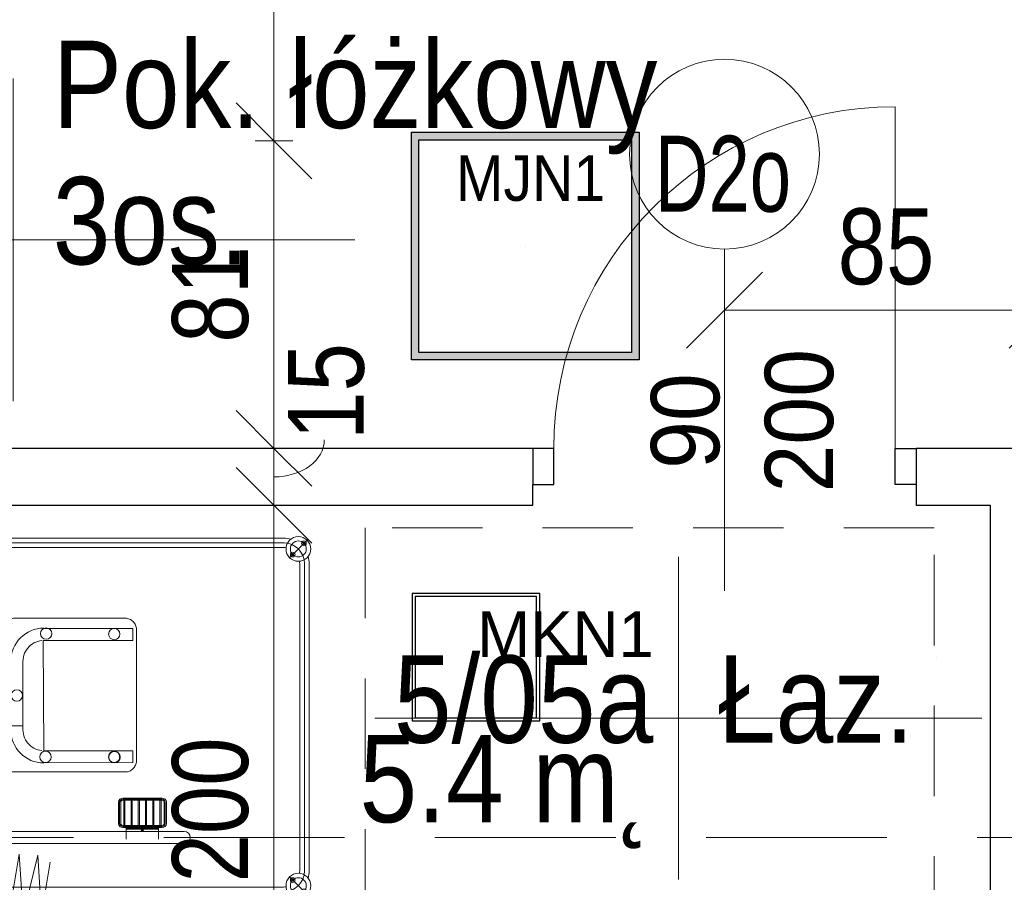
# Model space of a CAD drawing. Header units: centimetres. Extents: x -1631 to 21770, y -8842 to 3590.
# Tile 144 of 150: x 765 to 1024, y 2329 to 2556. Entities that reach past the tile are written whole.
import ezdxf

# ---------------------------------------------------------------- set-up
doc = ezdxf.new("R2010")
doc.units = ezdxf.units.CM
doc.linetypes.add('Ponad', pattern=[39.688, 23.813, -15.875])
doc.linetypes.add('Ukryte', pattern=[71.438, 47.625, -23.813])
for name, color, linetype, lineweight in [('A-ANNO-DIMS', 211, 'Continuous', 13), ('A-ANNO-DIMS-100', 211, 'Continuous', 13), ('A-ANNO-NOTE', 131, 'Continuous', 9), ('A-AREA-IDEN', 2, 'Continuous', 13), ('A-DETL-GENF', 92, 'Continuous', 9), ('A-DETL-HDLN', 90, 'Ukryte', 9), ('A-DETL-MEDM', 33, 'Continuous', 13), ('A-DOOR', 31, 'Continuous', 13), ('A-FLOR-OVHD', 1, 'Ponad', 9), ('A-WALL', 113, 'Continuous', 13), ('P-SANR-FIXT', 6, 'Continuous', 9)]:
    doc.layers.add(name, color=color, linetype=linetype, lineweight=lineweight)
doc.layers.add('E_oprawy', color=12, linetype='Continuous')
doc.styles.add('Arial', font='arial.ttf', dxfattribs={"width": 0.9, "height": 18})
doc.styles.add('Arial Narrow_5', font='ARIALN.TTF', dxfattribs={"height": 20})
doc.styles.add('Arial_1', font='arial.ttf', dxfattribs={"width": 0.7, "height": 20})
doc.styles.add('Arial_11', font='arial.ttf', dxfattribs={"width": 0.85, "height": 23})
doc.dimstyles.new('Diagonal_1_100__0__wewnętrzne', dxfattribs={"dimscale": 30.48, "dimtxt": 20.468619, "dimasz": 0.656168, "dimexe": 0.164042, "dimexo": 0.0625, "dimgap": 0.032808, "dimtad": 1, "dimdec": 0, "dimdsep": 46, "dimtxsty": 'Arial Narrow_5', "dimblk1": 'OBLIQUE', "dimblk2": 'OBLIQUE', "dimsah": 1, "dimcen": 0.09, "dimazin": 0, "dimtfac": 1, "dimtdec": 4, "dimtix": 1, "dimtmove": 1, "dimatfit": 3, "dimfxl": 0, "dimtvp": 1, "dimtolj": 1, "dimtzin": 0, "dimarcsym": 0})
doc.dimstyles.new('Diagonal_1_100__0__wewnętrzne_1', dxfattribs={"dimscale": 30.48, "dimtxt": 20.468619, "dimasz": 0.656168, "dimexe": 0.164042, "dimexo": 0.0625, "dimgap": 0.032808, "dimtad": 1, "dimdec": 0, "dimdsep": 46, "dimtxsty": 'Arial Narrow_5', "dimblk1": 'OBLIQUE', "dimblk2": 'OBLIQUE', "dimsah": 1, "dimcen": 0.09, "dimazin": 0, "dimtfac": 1, "dimtdec": 4, "dimtix": 1, "dimtmove": 0, "dimatfit": 3, "dimfxl": 0, "dimtvp": 1, "dimtolj": 1, "dimtzin": 0, "dimarcsym": 0})
doc.dimstyles.new('Diagonal_1_100__0__wewnętrzne_2', dxfattribs={"dimscale": 30.48, "dimtxt": 20.468619, "dimasz": 0.656168, "dimexe": 0.164042, "dimexo": 0.0625, "dimgap": 0.032808, "dimtad": 1, "dimdec": 0, "dimdsep": 46, "dimtxsty": 'Arial Narrow_5', "dimblk1": 'OBLIQUE', "dimblk2": 'OBLIQUE', "dimsah": 1, "dimcen": 0.09, "dimazin": 0, "dimtfac": 1, "dimtdec": 4, "dimtix": 1, "dimtmove": 2, "dimatfit": 3, "dimfxl": 0, "dimtvp": 1, "dimtolj": 1, "dimtzin": 0, "dimarcsym": 0})

# ---------------------------------------------------------------- blocks, each defined once
blk = doc.blocks.new('DRZWI 1S - automatyczna etykieta - Drzwi 90 _łazienkowe_-2401369-5_piętro III __10_50 m_ - stan projektowany')
at = {"layer": 'A-DETL-GENF'}
for p, q in [((-50.5, 7.5), (-50.5, -2)), ((-45, 7.5), (-50.5, 7.5)), ((-45, -2), (-45, 7.5)), ((50.5, 7.5), (45, 7.5)), ((45, 7.5), (45, -2)), ((50.5, -2), (50.5, 7.5)), ((-50.5, -2), (-45, -2)), ((45, -2), (50.5, -2))]:
    blk.add_line(p, q, dxfattribs=at)
at = {"layer": 'A-DETL-MEDM', "lineweight": 25}
for p, q in [((-45, 7.5), (-50.5, 7.5)), ((-50.5, 7.5), (-50.5, -2)), ((-45, -2), (-45, 7.5)), ((45, -2), (45, 7.5)), ((45, 7.5), (50.5, 7.5)), ((50.5, 7.5), (50.5, -2)), ((-50.5, -2), (-45, -2)), ((50.5, -2), (45, -2))]:
    blk.add_line(p, q, dxfattribs=at)
at = {"layer": 'A-DOOR'}
blk.add_line((45, 7.5), (45, 97.5), dxfattribs=at)
blk.add_arc((45, 7.5), 90, 90, 180, dxfattribs=at)
blk = doc.blocks.new('brodzik natryskowy dla N - Type 1-2359081-5_piętro III __10_50 m_ - stan projektowany')
at = {"layer": 'P-SANR-FIXT'}
for p, q in [((-44.73, -12.86), (-27.37, -14.39)), ((-42.55, -11.3), (-42.55, -11)), ((-36.05, -11.3), (-42.55, -11.3)), ((-40.55, -11.3), (-40.55, -95.8)), ((-39.3, -11), (-39.3, -95.8)), ((-38.05, -11.3), (-38.05, -95.8)), ((-36.05, -11), (-36.05, -11.3)), ((-26.61, -11.2), (-26.61, -69.6)), ((-23.41, -69.6), (-23.41, -11.2)), ((14.45, -11.52), (10.54, -11.52)), ((10.54, -11.52), (10.54, -20.79)), ((14.45, -11.52), (14.45, -20.79)), ((49.36, -11.3), (49.36, -11)), ((55.86, -11.3), (49.36, -11.3)), ((51.36, -11.3), (51.36, -95.8)), ((52.61, -11), (52.61, -96)), ((53.86, -11.3), (53.86, -95.8)), ((55.86, -11), (55.86, -11.3)), ((-27.37, -14.39), (-44.99, -15.67)), ((-28.14, -17.71), (-45.75, -19.5)), ((-44.99, -15.67), (-28.14, -17.71)), ((-45.75, -19.5), (-29.41, -21.8)), ((-29.41, -21.8), (-46.26, -23.33)), ((-46.26, -23.33), (-29.41, -26.14)), ((-7.23, -23.25), (-7.38, -23.5)), ((-7.05, -23.02), (-7.23, -23.25)), ((-6.85, -22.81), (-7.05, -23.02)), ((-6.64, -22.61), (-6.85, -22.81)), ((-6.41, -22.43), (-6.64, -22.61)), ((-6.17, -22.27), (-6.41, -22.43)), ((-5.92, -22.14), (-6.17, -22.27)), ((-5.66, -22.03), (-5.92, -22.14)), ((-5.39, -21.95), (-5.66, -22.03)), ((-5.12, -21.9), (-5.39, -21.95)), ((-4.84, -21.88), (-5.12, -21.9)), ((10.32, -21.88), (-4.84, -21.88)), ((10.54, -20.79), (14.45, -20.79)), ((14.44, -21.54), (10.55, -21.51)), ((13.8, -21.67), (11.19, -21.67)), ((11.19, -21.67), (11.19, -23.94)), ((13.8, -23.94), (13.8, -21.67)), ((30.14, -21.88), (14.73, -21.88)), ((30.36, -21.95), (30.1, -21.9)), ((30.62, -22.03), (30.14, -21.88)), ((30.87, -22.14), (30.62, -22.03)), ((31.12, -22.28), (30.87, -22.14)), ((31.36, -22.44), (31.12, -22.28)), ((31.59, -22.62), (31.36, -22.44)), ((31.81, -22.82), (31.59, -22.62)), ((32.01, -23.04), (31.81, -22.82)), ((32.19, -23.27), (32.01, -23.04)), ((32.35, -23.52), (32.19, -23.27)), ((-7.7, -24.28), (-7.74, -24.55)), ((-7.74, -24.55), (-7.74, -54.09)), ((-7.62, -24.01), (-7.7, -24.28)), ((-7.51, -23.75), (-7.62, -24.01)), ((-7.38, -23.5), (-7.51, -23.75)), ((-2.82, -26.45), (-2.2, -25.89)), ((-2.2, -25.89), (-1.53, -25.38)), ((-1.53, -25.38), (-0.81, -24.95)), ((-0.81, -24.95), (-0.05, -24.58)), ((-0.05, -24.58), (0.75, -24.29)), ((0.75, -24.29), (1.58, -24.07)), ((1.58, -24.07), (2.44, -23.94)), ((2.44, -23.94), (4.41, -23.89)), ((22.33, -23.94), (3.78, -23.89)), ((4.41, -23.89), (4.41, -27.12)), ((11.19, -23.94), (13.8, -23.94)), ((23.2, -24.07), (22.33, -23.94)), ((24.03, -24.29), (23.2, -24.07)), ((24.83, -24.58), (24.03, -24.29)), ((25.59, -24.95), (24.83, -24.58)), ((26.31, -25.38), (25.59, -24.95)), ((26.98, -25.89), (26.31, -25.38)), ((27.59, -26.45), (26.98, -25.89)), ((32.49, -23.77), (32.35, -23.52)), ((32.6, -24.04), (32.49, -23.77)), ((32.68, -24.31), (32.6, -24.04)), ((32.74, -24.58), (32.68, -24.31)), ((32.74, -24.86), (32.74, -24.58)), ((32.74, -54.38), (32.74, -24.86)), ((-29.41, -26.14), (-45.5, -27.16)), ((-45.5, -27.16), (-29.67, -31)), ((-4.68, -29.22), (-4.32, -28.45)), ((-4.32, -28.45), (-3.88, -27.74)), ((-3.88, -27.74), (-3.38, -27.07)), ((-3.38, -27.07), (-2.82, -26.45)), ((-0.12, -28.38), (-0.51, -28.74)), ((0.31, -28.06), (-0.12, -28.38)), ((0.76, -27.79), (0.31, -28.06)), ((1.25, -27.55), (0.76, -27.79)), ((1.76, -27.36), (1.25, -27.55)), ((2.29, -27.23), (1.76, -27.36)), ((2.84, -27.14), (2.29, -27.23)), ((3.4, -27.11), (2.84, -27.14)), ((4.41, -27.12), (3.4, -27.11)), ((3.78, -27.12), (21.37, -27.12)), ((21.37, -27.12), (21.94, -27.14)), ((21.94, -27.14), (22.49, -27.23)), ((22.49, -27.23), (23.02, -27.36)), ((23.02, -27.36), (23.53, -27.55)), ((23.53, -27.55), (24.01, -27.79)), ((24.01, -27.79), (24.47, -28.06)), ((24.47, -28.06), (24.89, -28.38)), ((24.89, -28.38), (25.29, -28.74)), ((28.16, -27.07), (27.59, -26.45)), ((28.66, -27.74), (28.16, -27.07)), ((29.09, -28.45), (28.66, -27.74)), ((29.46, -29.22), (29.09, -28.45)), ((-29.67, -31), (-44.99, -32.02)), ((-5.32, -31.71), (-5.19, -30.85)), ((-5.19, -30.85), (-4.98, -30.01)), ((-4.98, -30.01), (-4.68, -29.22)), ((-1.89, -31.01), (-2.03, -31.55)), ((-1.71, -30.51), (-1.89, -31.01)), ((-1.47, -30.02), (-1.71, -30.51)), ((-1.19, -29.56), (-1.47, -30.02)), ((-0.87, -29.14), (-1.19, -29.56)), ((-0.51, -28.74), (-0.87, -29.14)), ((25.29, -28.74), (25.65, -29.14)), ((25.65, -29.14), (25.96, -29.56)), ((25.96, -29.56), (26.24, -30.02)), ((26.24, -30.02), (26.48, -30.51)), ((26.48, -30.51), (26.66, -31.01)), ((26.66, -31.01), (26.8, -31.55)), ((29.75, -30.01), (29.46, -29.22)), ((29.97, -30.85), (29.75, -30.01)), ((30.1, -31.71), (29.97, -30.85)), ((-44.99, -32.02), (-31.46, -34.32)), ((-5.37, -32.6), (-5.32, -31.71)), ((-5.29, -56.03), (-5.37, -32.6)), ((26.92, -32.43), (-2.15, -32.63)), ((-2.15, -32.63), (-2.15, -56.03)), ((-2.03, -31.55), (-2.11, -32.1)), ((26.8, -31.55), (26.88, -32.1)), ((26.92, -56.03), (26.92, -32.43)), ((30.07, -32.63), (30.07, -56.03)), ((30.15, -32.6), (30.1, -31.71)), ((-5.23, -51), (-5.24, -51.15)), ((-5.24, -51.15), (-5.23, -51.29)), ((-5.21, -50.85), (-5.23, -51)), ((-5.23, -51.29), (-5.21, -51.44)), ((-5.18, -50.71), (-5.21, -50.85)), ((-5.21, -51.44), (-5.18, -51.58)), ((-5.13, -50.58), (-5.18, -50.71)), ((-5.18, -51.58), (-5.13, -51.71)), ((-5.07, -50.45), (-5.13, -50.58)), ((-5.13, -51.71), (-5.07, -51.84)), ((-4.99, -50.33), (-5.07, -50.45)), ((-5.07, -51.84), (-4.99, -51.96)), ((-4.91, -50.21), (-4.99, -50.33)), ((-4.81, -50.11), (-4.91, -50.21)), ((-4.71, -50.02), (-4.81, -50.11)), ((-4.6, -49.93), (-4.71, -50.02)), ((-4.48, -49.86), (-4.6, -49.93)), ((-4.35, -49.8), (-4.48, -49.86)), ((-4.21, -49.75), (-4.35, -49.8)), ((-4.07, -49.71), (-4.21, -49.75)), ((-3.93, -49.69), (-4.07, -49.71)), ((-3.78, -49.68), (-3.93, -49.69)), ((-3.48, -49.71), (-3.63, -49.69)), ((-3.34, -49.75), (-3.48, -49.71)), ((-3.21, -49.8), (-3.34, -49.75)), ((-3.08, -49.86), (-3.21, -49.8)), ((-2.96, -49.93), (-3.08, -49.86)), ((-2.85, -50.02), (-2.96, -49.93)), ((-2.74, -50.11), (-2.85, -50.02)), ((-2.65, -50.21), (-2.74, -50.11)), ((-2.56, -50.33), (-2.65, -50.21)), ((-2.49, -50.45), (-2.56, -50.33)), ((-2.56, -51.96), (-2.49, -51.84)), ((-2.43, -50.58), (-2.49, -50.45)), ((-2.49, -51.84), (-2.43, -51.71)), ((-2.38, -50.71), (-2.43, -50.58)), ((-2.43, -51.71), (-2.38, -51.58)), ((-2.34, -50.85), (-2.38, -50.71)), ((-2.38, -51.58), (-2.34, -51.44)), ((-2.32, -51), (-2.34, -50.85)), ((-2.34, -51.44), (-2.32, -51.29)), ((-2.31, -51.15), (-2.32, -51)), ((-2.32, -51.29), (-2.31, -51.15)), ((-22.41, -54.35), (-25.41, -54.35)), ((-22.81, -62.85), (-22.81, -54.35)), ((-22.61, -62.85), (-22.61, -54.35)), ((-22.41, -63.8), (-22.41, -53.4)), ((-22.11, -63.8), (-22.11, -53.4)), ((-21.81, -63.8), (-21.81, -53.4)), ((-21.81, -53.7), (-15.21, -53.7)), ((-21.81, -54), (-15.21, -54)), ((-21.31, -52.3), (-15.71, -52.3)), ((-21.31, -52.6), (-15.71, -52.6)), ((-21.31, -52.9), (-15.71, -52.9)), ((-15.21, -53.4), (-15.21, -63.8)), ((-14.91, -53.4), (-14.91, -63.8)), ((-14.61, -53.4), (-14.61, -63.8)), ((-7.74, -54.09), (-7.74, -54.37)), ((-7.74, -54.37), (-7.7, -54.64)), ((-4.99, -51.96), (-4.91, -52.08)), ((-4.91, -52.08), (-4.81, -52.18)), ((-4.81, -52.18), (-4.71, -52.27)), ((-4.71, -52.27), (-4.6, -52.36)), ((-4.6, -52.36), (-4.48, -52.43)), ((-4.48, -52.43), (-4.35, -52.49)), ((-4.35, -52.49), (-4.21, -52.54)), ((-4.21, -52.54), (-4.07, -52.58)), ((-4.07, -52.58), (-3.93, -52.6)), ((-3.93, -52.6), (-3.78, -52.61)), ((-3.78, -52.61), (-3.63, -52.6)), ((-3.63, -52.6), (-3.48, -52.58)), ((-3.48, -52.58), (-3.34, -52.54)), ((-3.34, -52.54), (-3.21, -52.49)), ((-3.21, -52.49), (-3.08, -52.43)), ((-3.08, -52.43), (-2.96, -52.36)), ((-2.96, -52.36), (-2.85, -52.27)), ((-2.85, -52.27), (-2.74, -52.18)), ((-2.74, -52.18), (-2.65, -52.08)), ((-2.65, -52.08), (-2.56, -51.96)), ((32.69, -54.67), (32.74, -54.38)), ((-21.81, -55.6), (-15.21, -55.6)), ((-21.81, -55.9), (-15.21, -55.9)), ((-7.7, -54.64), (-7.62, -54.91)), ((-7.62, -54.91), (-7.52, -55.18)), ((-7.52, -55.18), (-7.4, -55.43)), ((-7.4, -55.43), (-7.25, -55.67)), ((-7.25, -55.67), (-7.07, -55.9)), ((-7.07, -55.9), (-6.88, -56.11)), ((-6.88, -56.11), (-6.67, -56.31)), ((-6.67, -56.31), (-6.44, -56.49)), ((-6.44, -56.49), (-6.2, -56.64)), ((-6.2, -56.64), (-5.95, -56.77)), ((-5.95, -56.77), (-5.69, -56.88)), ((-5.69, -56.88), (-5.41, -56.96)), ((-5.41, -56.96), (-5.13, -57.01)), ((-2.15, -56.03), (-5.29, -56.03)), ((-5.13, -57.01), (29.82, -57.01)), ((26.92, -56.03), (30.07, -56.03)), ((29.82, -57.01), (30.1, -57.01)), ((30.1, -57.01), (30.38, -56.96)), ((30.38, -56.96), (30.65, -56.89)), ((30.65, -56.89), (30.92, -56.78)), ((30.92, -56.78), (31.17, -56.66)), ((31.17, -56.66), (31.41, -56.51)), ((31.41, -56.51), (31.64, -56.34)), ((31.64, -56.34), (31.85, -56.14)), ((31.85, -56.14), (32.05, -55.93)), ((32.05, -55.93), (32.22, -55.71)), ((32.22, -55.71), (32.38, -55.46)), ((32.38, -55.46), (32.51, -55.21)), ((32.51, -55.21), (32.61, -54.94)), ((32.61, -54.94), (32.69, -54.67)), ((-21.81, -57.5), (-15.21, -57.5)), ((-21.81, -57.8), (-15.21, -57.8)), ((-21.81, -59.4), (-15.21, -59.4)), ((-21.81, -59.7), (-15.21, -59.7)), ((-21.81, -61.3), (-15.21, -61.3)), ((-21.81, -61.6), (-15.21, -61.6)), ((-22.41, -62.85), (-25.41, -62.85)), ((-21.81, -63.2), (-15.21, -63.2)), ((-21.81, -63.5), (-15.21, -63.5)), ((-15.71, -64.3), (-21.31, -64.3)), ((-15.71, -64.6), (-21.31, -64.6)), ((-15.71, -64.9), (-21.31, -64.9)), ((-35.25, -97.25), (-40.13, -102.13)), ((48.56, -97.25), (53.43, -102.13)), ((47.11, -100.05), (-33.8, -100.05)), ((-33.8, -101.3), (47.11, -101.3)), ((47.11, -102.55), (-33.8, -102.55))]:
    blk.add_line(p, q, dxfattribs=at)
for centre, radius in [((12.42, -25.5), 1.5), ((-3.77, -33.05), 1.5), ((28.71, -33.24), 1.5), ((-3.85, -51.24), 1.5), ((28.59, -51.18), 1.5), ((-37.69, -99.69), 3.25), ((-37.69, -99.69), 2.1), ((-36.21, -98.2), 0.62), ((-36.21, -98.2), 0.32), ((51, -99.69), 3.25), ((49.51, -98.2), 0.62), ((51, -99.69), 2.1), ((49.51, -98.2), 0.32), ((-39.18, -101.17), 0.62), ((-39.18, -101.17), 0.32), ((52.48, -101.17), 0.62), ((52.48, -101.17), 0.32)]:
    blk.add_circle(centre, radius, dxfattribs=at)
for centre, radius, start, end in [((-21.31, -53.4), 1.1, 90, 180), ((-21.31, -53.4), 0.8, 90, 180), ((-21.31, -53.4), 0.5, 90, 180), ((-15.71, -53.4), 1.1, 360, 90), ((-15.71, -53.4), 0.8, 360, 90), ((-15.71, -53.4), 0.5, 360, 90), ((-21.31, -63.8), 1.1, 180, 270), ((-21.31, -63.8), 0.8, 180, 270), ((-21.31, -63.8), 0.5, 180, 270), ((-15.71, -63.8), 0.5, 270, 360), ((-15.71, -63.8), 0.8, 270, 360), ((-15.71, -63.8), 1.1, 270, 360), ((-25.01, -69.6), 1.6, 180, 360), ((-33.8, -95.8), 6.75, 180, 196.4965), ((-33.8, -95.8), 5.5, 180, 270), ((-33.8, -95.8), 4.25, 180, 188.8511), ((47.11, -95.8), 5.5, 270, 360), ((47.11, -95.8), 4.25, 351.1489, 360), ((47.11, -95.8), 6.75, 343.5035, 360), ((-33.8, -95.8), 4.25, 261.1489, 270), ((47.11, -95.8), 4.25, 270, 278.8511), ((-33.8, -95.8), 6.75, 253.5035, 270), ((47.11, -95.8), 6.75, 270, 286.4965)]:
    blk.add_arc(centre, radius, start, end, dxfattribs=at)
blk.add_ellipse((-23.14, -58.6), major_axis=(0, 0.325), ratio=0.224951, dxfattribs=at)
blk = doc.blocks.new('DIMBLOCK121-5_piętro III __10_50 m_ - stan projektowany')
at = {"layer": 'A-ANNO-DIMS-100', "transparency": 16777216}
for p, q in [((831.65, 2428.33), (821.65, 2438.33)), ((826.65, 2428.33), (836.65, 2428.33)), ((831.65, 2428.33), (826.65, 2428.33)), ((831.65, 2228.33), (831.65, 2428.33)), ((831.65, 2428.33), (841.65, 2418.33)), ((831.65, 2228.33), (821.65, 2238.33)), ((826.65, 2228.33), (836.65, 2228.33)), ((831.65, 2228.33), (826.65, 2228.33)), ((831.65, 2228.33), (841.65, 2218.33))]:
    blk.add_line(p, q, dxfattribs=at)
at = {"layer": 'A-ANNO-DIMS-100', "color": 0, "transparency": 16777216, "insert": (804.8, 2328.97), "char_height": 20, "width": 45.6158, "attachment_point": 1, "rotation": 90, "line_spacing_factor": 0.974696, "style": 'Arial Narrow_5'}
blk.add_mtext('200', dxfattribs=at)
blk = doc.blocks.new('_Oblique')
at = {"color": 0, "linetype": 'ByBlock', "lineweight": -2}
blk.add_line((-0.5, -0.5), (0.5, 0.5), dxfattribs=at)
blk = doc.blocks.new('DIMBLOCK122-5_piętro III __10_50 m_ - stan projektowany')
at = {"layer": 'A-ANNO-DIMS-100', "transparency": 16777216}
for p, q in [((831.65, 2443.33), (821.65, 2453.33)), ((826.65, 2443.33), (836.65, 2443.33)), ((831.65, 2443.33), (826.65, 2443.33)), ((831.65, 2428.33), (831.65, 2443.33)), ((831.65, 2443.33), (841.65, 2433.33)), ((831.65, 2428.33), (821.65, 2438.33)), ((826.65, 2428.33), (836.65, 2428.33)), ((831.65, 2428.33), (826.65, 2428.33)), ((831.65, 2428.33), (841.65, 2418.33))]:
    blk.add_line(p, q, dxfattribs=at)
blk.add_ellipse((831.65, 2445.58), major_axis=(13.27, 0), ratio=0.735405, start_param=4.712389, end_param=6.283185, dxfattribs=at)
at = {"layer": 'A-ANNO-DIMS-100', "color": 0, "transparency": 16777216, "insert": (835.32, 2445.58), "char_height": 20, "width": 30.4105, "attachment_point": 1, "rotation": 90, "line_spacing_factor": 0.974696, "style": 'Arial Narrow_5'}
blk.add_mtext('15', dxfattribs=at)
blk = doc.blocks.new('DIMBLOCK123-5_piętro III __10_50 m_ - stan projektowany')
at = {"layer": 'A-ANNO-DIMS-100', "transparency": 16777216}
for p, q in [((831.65, 2524.33), (821.65, 2534.33)), ((826.65, 2524.33), (836.65, 2524.33)), ((831.65, 2524.33), (826.65, 2524.33)), ((831.65, 2443.33), (831.65, 2524.33)), ((831.65, 2524.33), (841.65, 2514.33)), ((831.65, 2443.33), (821.65, 2453.33)), ((826.65, 2443.33), (836.65, 2443.33)), ((831.65, 2443.33), (826.65, 2443.33)), ((831.65, 2443.33), (841.65, 2433.33))]:
    blk.add_line(p, q, dxfattribs=at)
at = {"layer": 'A-ANNO-DIMS-100', "color": 0, "transparency": 16777216, "insert": (804.8, 2471.15), "char_height": 20, "width": 30.4105, "attachment_point": 1, "rotation": 90, "line_spacing_factor": 0.974696, "style": 'Arial Narrow_5'}
blk.add_mtext('81', dxfattribs=at)
blk = doc.blocks.new('DIMBLOCK124-5_piętro III __10_50 m_ - stan projektowany')
at = {"layer": 'A-ANNO-DIMS-100', "transparency": 16777216}
for p, q in [((831.65, 2798.33), (821.65, 2808.33)), ((826.65, 2798.33), (836.65, 2798.33)), ((831.65, 2798.33), (826.65, 2798.33)), ((831.65, 2524.33), (831.65, 2798.33)), ((831.65, 2798.33), (841.65, 2788.33)), ((831.65, 2524.33), (821.65, 2534.33)), ((826.65, 2524.33), (836.65, 2524.33)), ((831.65, 2524.33), (826.65, 2524.33)), ((831.65, 2524.33), (841.65, 2514.33))]:
    blk.add_line(p, q, dxfattribs=at)
at = {"layer": 'A-ANNO-DIMS-100', "color": 0, "transparency": 16777216, "insert": (804.8, 2642.32), "char_height": 20, "width": 45.6158, "attachment_point": 1, "rotation": 90, "line_spacing_factor": 0.974696, "style": 'Arial Narrow_5'}
blk.add_mtext('274', dxfattribs=at)
blk = doc.blocks.new('METKA_POMIESZCZENIA2 - Rozbudowana - bez ramki-2396678-5_piętro III __10_50 m_ - stan projektowany')
at = {"layer": 'A-AREA-IDEN'}
for p, q in [((0, 0.425), (0, 0)), ((0.0976, 0), (-0.8, 0)), ((-0.8, 0), (0.9, 0)), ((0, 0), (0, -0.425))]:
    blk.add_line(p, q, dxfattribs=at)
blk = doc.blocks.new('METKA_POMIESZCZENIA2 - Rozbudowana krótka - bez ramki-2403173-5_piętro III __10_50 m_ - stan projektowany')
at = {"layer": 'A-AREA-IDEN'}
for p, q in [((0, 0.425), (0, 0)), ((0.0976, 0), (-0.8, 0)), ((-0.8, 0), (0.8, 0)), ((0, 0), (0, -0.425))]:
    blk.add_line(p, q, dxfattribs=at)
blk = doc.blocks.new('DIMBLOCK195-5_piętro III __10_50 m_ - stan projektowany')
at = {"layer": 'A-ANNO-DIMS-100', "transparency": 16777216}
for p, q in [((950.38, 2479.7), (960.38, 2489.7)), ((1035.38, 2479.7), (1045.38, 2489.7)), ((950.38, 2474.7), (950.38, 2484.7)), ((1035.38, 2474.7), (1035.38, 2484.7)), ((950.38, 2479.7), (940.38, 2469.7)), ((1035.38, 2479.7), (950.38, 2479.7)), ((950.38, 2479.7), (950.38, 2474.7)), ((1035.38, 2479.7), (1025.38, 2469.7)), ((1035.38, 2479.7), (1035.38, 2474.7))]:
    blk.add_line(p, q, dxfattribs=at)
at = {"layer": 'A-ANNO-DIMS-100', "color": 0, "transparency": 16777216, "insert": (980.21, 2506.55), "char_height": 20, "width": 30.4105, "attachment_point": 1, "line_spacing_factor": 0.974696, "style": 'Arial Narrow_5'}
blk.add_mtext('85', dxfattribs=at)
blk = doc.blocks.new('MJN1')
at = {"layer": 'E_oprawy', "linetype": 'ByBlock'}
h = blk.add_hatch(color=256, dxfattribs=at)
h.paths.add_polyline_path([(-30, -30), (-30, 30), (30, 30), (30, -30)])
h.paths.add_polyline_path([(-28, -28), (-28, 28), (28, 28), (28, -28)], flags=16)
for points in [[(-30, -30), (-30, 30), (30, 30), (30, -30)], [(-28, -28), (-28, 28), (28, 28), (28, -28)]]:
    blk.add_lwpolyline(points, close=True, dxfattribs=at)
blk.add_circle((0, 0), 0.0000001, dxfattribs=at)
at = {"layer": 'E_oprawy', "color": 4, "style": 'Arial', "width": 0.9}
blk.add_text('MJN1', height=12, dxfattribs=at).set_placement((-18.29, 11.9))
blk = doc.blocks.new('MKN1')
at = {"layer": 'E_oprawy', "linetype": 'ByBlock'}
for points in [[(9572.75, 390.73), (9572.75, 357.13), (9606.35, 357.13), (9606.35, 390.73)], [(9573.55, 389.92), (9573.55, 357.92), (9605.55, 357.92), (9605.55, 389.92)]]:
    blk.add_lwpolyline(points, close=True, dxfattribs=at)
for centre in [(9589.55, 373.92), (9710.84, 373.92)]:
    blk.add_circle(centre, 0.01, dxfattribs=at)
at = {"layer": 'E_oprawy', "color": 4, "linetype": 'ByBlock', "insert": (9589.85, 385.97), "char_height": 0.2, "width": 42.2965, "attachment_point": 1}
blk.add_mtext('{\\fArial|b0|i0|c0|p0;\\H60x;MKN1}', dxfattribs=at)

msp = doc.modelspace()

# ---------------------------------------------------------------- linework, layer by layer
at = {"layer": 'A-ANNO-NOTE', "lineweight": 13}
msp.add_line((950.38, 2405.83), (950.38, 2495.83), dxfattribs=at)
msp.add_line((950.38, 2405.83), (950.38, 2495.83), dxfattribs=at)
msp.add_circle((950.38, 2520.83), 25, dxfattribs=at)
at = {"layer": 'A-DETL-HDLN'}
msp.add_line((-1197.62, 2340.83), (1172.38, 2340.83), dxfattribs=at)
at = {"layer": 'A-FLOR-OVHD'}
for p, q in [((1005.64, 2422.38), (855.64, 2422.38)), ((855.64, 2422.38), (855.64, 2272.38)), ((1005.64, 2272.38), (1005.64, 2422.38))]:
    msp.add_line(p, q, dxfattribs=at)
at = {"layer": 'A-WALL', "color": 7, "lineweight": 25}
for p, q in [((899.88, 2443.33), (727.38, 2443.33)), ((1035.38, 2443.33), (1000.88, 2443.33)), ((899.88, 2428.33), (899.88, 2433.83)), ((1000.88, 2433.83), (1000.88, 2428.33)), ((727.38, 2428.33), (899.88, 2428.33)), ((1000.88, 2428.33), (1020.38, 2428.33)), ((1020.38, 2428.33), (1020.38, 2228.33))]:
    msp.add_line(p, q, dxfattribs=at)

# ---------------------------------------------------------------- block references
at = {"layer": 'A-AREA-IDEN', "xscale": 99.99999999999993, "yscale": 99.99999999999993, "zscale": 99.99999999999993}
for name, p in [('METKA_POMIESZCZENIA2 - Rozbudowana - bez ramki-2396678-5_piętro III __10_50 m_ - stan projektowany', (762.93, 2498.25)), ('METKA_POMIESZCZENIA2 - Rozbudowana krótka - bez ramki-2403173-5_piętro III __10_50 m_ - stan projektowany', (938.24, 2372.23))]:
    msp.add_blockref(name, p, dxfattribs=at)
at = {"layer": 'A-DOOR'}
msp.add_blockref('DRZWI 1S - automatyczna etykieta - Drzwi 90 _łazienkowe_-2401369-5_piętro III __10_50 m_ - stan projektowany', (950.38, 2435.83), dxfattribs=at)
at = {"layer": 'E_oprawy'}
msp.add_blockref('MJN1', (897.86, 2496.62), dxfattribs=at)
at = {"layer": 'E_oprawy', "linetype": 'ByBlock'}
msp.add_blockref('MKN1', (-8704.67, 2014.4), dxfattribs=at)
at = {"layer": 'P-SANR-FIXT', "rotation": 90.00000000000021}
msp.add_blockref('brodzik natryskowy dla N - Type 1-2359081-5_piętro III __10_50 m_ - stan projektowany', (738.38, 2365.83), dxfattribs=at)

# ---------------------------------------------------------------- texts
at = {"layer": 'A-ANNO-NOTE', "lineweight": 211, "insert": (949.98, 2515.53), "char_height": 20, "width": 37.03, "attachment_point": 5, "line_spacing_factor": 0.936439, "style": 'Arial_1'}
msp.add_mtext('\\pxqc,t4.445,8.89,13.335,17.78,22.225,26.67,31.115,35.56,40.005,44.45,48.895,53.34,57.785,62.23,66.675,71.12,75.565,80.01,84.455,88.9,93.345,97.79,102.235,106.68,111.125,115.57,120.015,124.46,128.905,133.35,137.795,142.24;{D2o}', dxfattribs=at)
at = {"layer": 'A-ANNO-NOTE', "lineweight": 211, "char_height": 18, "attachment_point": 5, "rotation": 90, "line_spacing_factor": 0.936439, "style": 'Arial'}
for s, insert, width in [('\\pxqc,t6.35,12.7,19.05,25.4,31.75,38.1,44.45,50.8,57.15,63.5,69.85,76.2,82.55,88.9,95.25,101.6,107.95,114.3,120.65,127,133.35,139.7,146.05,152.4,158.75,165.1,171.45,177.8,184.15,190.5,196.85,203.2;{200}', (970.14, 2450.61), 38.07), ('\\pxqc,t6.35,12.7,19.05,25.4,31.75,38.1,44.45,50.8,57.15,63.5,69.85,76.2,82.55,88.9,95.25,101.6,107.95,114.3,120.65,127,133.35,139.7,146.05,152.4,158.75,165.1,171.45,177.8,184.15,190.5,196.85,203.2;{90}', (940.14, 2450.52), 25.65)]:
    msp.add_mtext(s, dxfattribs=dict(at, insert=insert, width=width))
at = {"layer": 'A-AREA-IDEN', "char_height": 23, "line_spacing_factor": 0.936439, "style": 'Arial_11'}
for s, insert, width, attachment_point in [('\\pt84.99995,169.9999,255.00008,340.00003,424.99998,509.99993,595.00011,680.00006,765.00001,849.99996,934.99991,1020.00009,1105.00004,1189.99999,1274.99994,1359.99989,1445.00007,1530.00002,1614.99997,1699.99992,1785.0001,1870.00005,1955,2039.99995,2124.9999,2210.00008,2295.00003,2379.99998,2464.99993,2550.00011,2635.00006,2720.00001;Pok. łóżkowy\\P3os.', (773.36, 2491.47), 156.91, 7), ('\\pt84.99995,169.9999,255.00008,340.00003,424.99998,509.99993,595.00011,680.00006,765.00001,849.99996,934.99991,1020.00009,1105.00004,1189.99999,1274.99994,1359.99989,1445.00007,1530.00002,1614.99997,1699.99992,1785.0001,1870.00005,1955,2039.99995,2124.9999,2210.00008,2295.00003,2379.99998,2464.99993,2550.00011,2635.00006,2720.00001;Łaz.', (948.67, 2365.45), 51.765, 7), ('\\pxqr,t3.69565,7.3913,11.08696,14.78261,18.47826,22.17391,25.86957,29.56522,33.26087,36.95652,40.65217,44.34783,48.04348,51.73913,55.43478,59.13043,62.82609,66.52174,70.21739,73.91304,77.6087,81.30435,85,88.69565,92.3913,96.08696,99.78261,103.47826,107.17391,110.86957,114.56522,118.26087;{5/05a}', (931.59, 2365.45), 68, 9), ('\\pt84.99995,169.9999,255.00008,340.00003,424.99998,509.99993,595.00011,680.00006,765.00001,849.99996,934.99991,1020.00009,1105.00004,1189.99999,1274.99994,1359.99989,1445.00007,1530.00002,1614.99997,1699.99992,1785.0001,1870.00005,1955,2039.99995,2124.9999,2210.00008,2295.00003,2379.99998,2464.99993,2550.00011,2635.00006,2720.00001;5.4 m˛', (931.59, 2367.84), 76.5, 3)]:
    msp.add_mtext(s, dxfattribs=dict(at, insert=insert, width=width, attachment_point=attachment_point))

# ---------------------------------------------------------------- dimensions: what is measured, and where the dimension line sits
at = {"layer": 'A-ANNO-DIMS'}
for base, p1, p2, angle, override, picture, middle in [((831.65, 2798.33), (826.65, 2524.33), (826.65, 2798.33), 90, {"dimpost": '<>', "dimfxl": 274}, 'DIMBLOCK124-5_piętro III __10_50 m_ - stan projektowany', (820.61, 2661.33)), ((831.65, 2524.33), (826.65, 2443.33), (826.65, 2524.33), 90, {"dimpost": '<>', "dimfxl": 81}, 'DIMBLOCK123-5_piętro III __10_50 m_ - stan projektowany', (820.44, 2483.83)), ((950.38, 2479.7), (1035.38, 2474.7), (950.38, 2474.7), 0, {"dimpost": '<>', "dimfxl": 85}, 'DIMBLOCK195-5_piętro III __10_50 m_ - stan projektowany', (992.88, 2490.91))]:
    dim = msp.add_linear_dim(base=base, p1=p1, p2=p2, angle=angle, dimstyle='Diagonal_1_100__0__wewnętrzne_1', override=override, dxfattribs=at)
    dim.commit()
    dim.dimension.update_dxf_attribs({"geometry": picture, "text_midpoint": middle})
for base, p1, p2, dimstyle, override, picture, middle in [((831.65, 2443.33), (826.65, 2428.33), (826.65, 2443.33), 'Diagonal_1_100__0__wewnętrzne', {"dimpost": '<>', "dimfxl": 15}, 'DIMBLOCK122-5_piętro III __10_50 m_ - stan projektowany', (848.65, 2460.79)), ((831.65, 2428.33), (826.65, 2228.33), (826.65, 2428.33), 'Diagonal_1_100__0__wewnętrzne_2', {"dimpost": '<>', "dimfxl": 200}, 'DIMBLOCK121-5_piętro III __10_50 m_ - stan projektowany', (818.14, 2351.78))]:
    dim = msp.add_linear_dim(base=base, p1=p1, p2=p2, angle=90, dimstyle=dimstyle, override=override, dxfattribs=at)
    dim.commit()
    dim.dimension.update_dxf_attribs({"geometry": picture, "text_midpoint": middle, "dimtype": 160, "text_rotation": 90})

doc.saveas('drawing.dxf')
